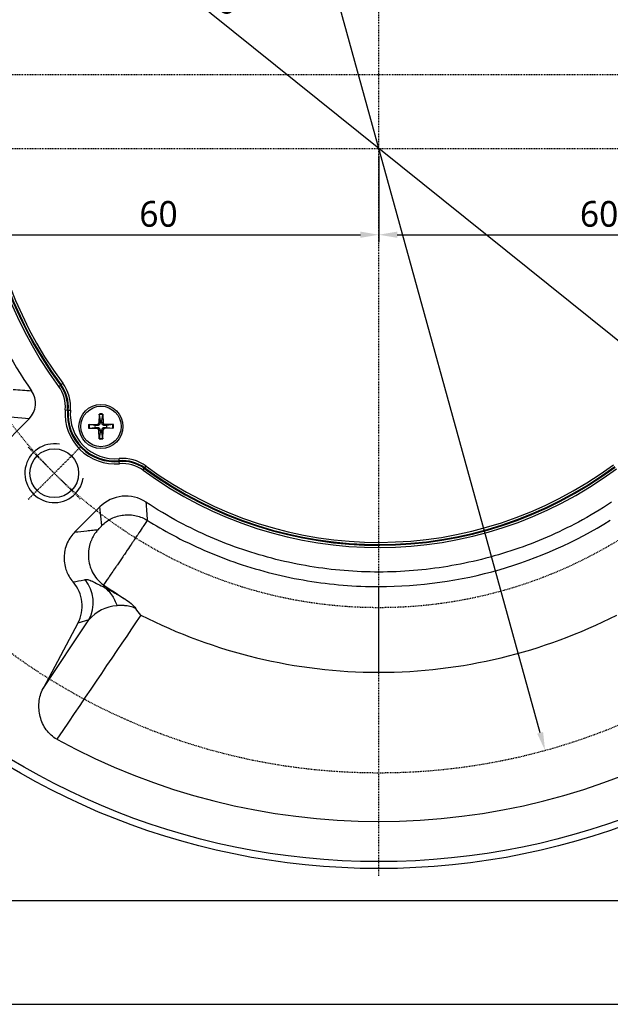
# Model space of a CAD drawing. Header units: millimetres. Extents: x 0 to 4378, y 0 to 2376.
# Tile 141 of 212: x 3946 to 4026, y 0 to 134. Entities that reach past the tile are written whole.
import ezdxf
from ezdxf.enums import TextEntityAlignment as Align

# ---------------------------------------------------------------- set-up
doc = ezdxf.new("R2010")
doc.units = ezdxf.units.MM
doc.header["$LTSCALE"] = 0.2
doc.linetypes.add('CENTER2', pattern=[1.125, 0.75, -0.125, 0.125, -0.125])
for name, color, linetype in [('01_Object Line', 4, 'Continuous'), ('02_Center Line', 1, 'CENTER2'), ('05_Section Line', 3, 'Continuous')]:
    doc.layers.add(name, color=color, linetype=linetype)
doc.styles.add('Rainbow-4.0 Style', font='malgunsl.ttf')
doc.dimstyles.new('Rainbow-4.0 Style', dxfattribs={"dimtxt": 3.5, "dimasz": 2.5, "dimexe": 1, "dimexo": 1, "dimgap": 1, "dimtad": 1, "dimdsep": 46, "dimtxsty": 'Rainbow-4.0 Style', "dimcen": 0, "dimclrd": 251, "dimclre": 251, "dimclrt": 7, "dimazin": 3, "dimtp": 0.1, "dimtm": 0.1, "dimtfac": 0.61, "dimtmove": 0, "dimatfit": 3, "dimfxl": 1, "dimlwd": -1, "dimlwe": -1, "dimarcsym": 1})
doc.dimstyles.new('Rainbow-4.0 Style$3', dxfattribs={"dimtxt": 3.5, "dimasz": 2.5, "dimexe": 1, "dimexo": 1, "dimgap": 1, "dimtad": 1, "dimtoh": 1, "dimdsep": 46, "dimtxsty": 'Rainbow-4.0 Style', "dimcen": 0, "dimclrd": 251, "dimclre": 251, "dimclrt": 7, "dimazin": 3, "dimtp": 0.1, "dimtm": 0.1, "dimtfac": 0.61, "dimtmove": 0, "dimatfit": 3, "dimfxl": 1, "dimlwd": -1, "dimlwe": -1, "dimarcsym": 1})

# ---------------------------------------------------------------- blocks, each defined once
blk = doc.blocks.new('*D137')
at = {"color": 251, "linetype": 'ByBlock', "transparency": 16777216}
for p, q in [((3934.48, 120.47), (3934.48, 103.73)), ((3994.48, 115.47), (3994.48, 103.73)), ((3936.98, 104.73), (3991.98, 104.73))]:
    blk.add_line(p, q, dxfattribs=at)
at = {"color": 251, "transparency": 16777216}
for points in [[(3936.98, 105.15), (3936.98, 104.31), (3934.48, 104.73)], [(3991.98, 105.15), (3991.98, 104.31), (3994.48, 104.73)]]:
    blk.add_solid(points, dxfattribs=at)
at = {"layer": 'Defpoints', "color": 0, "transparency": 16777216}
for p in [(3934.48, 121.47), (3994.48, 116.47), (3994.48, 104.73)]:
    blk.add_point(p, dxfattribs=at)
at = {"color": 7, "transparency": 16777216, "insert": (3964.48, 107.54), "char_height": 3.5, "attachment_point": 5, "style": 'Rainbow-4.0 Style'}
blk.add_mtext('60', dxfattribs=at)
blk = doc.blocks.new('*D138')
at = {"color": 251, "linetype": 'ByBlock', "transparency": 16777216}
for p, q in [((4054.48, 120.66), (4054.48, 103.73)), ((3994.48, 115.47), (3994.48, 103.73)), ((3996.98, 104.73), (4051.98, 104.73))]:
    blk.add_line(p, q, dxfattribs=at)
at = {"color": 251, "transparency": 16777216}
for points in [[(3996.98, 105.15), (3996.98, 104.31), (3994.48, 104.73)], [(4051.98, 105.15), (4051.98, 104.31), (4054.48, 104.73)]]:
    blk.add_solid(points, dxfattribs=at)
at = {"layer": 'Defpoints', "color": 0, "transparency": 16777216}
for p in [(4054.48, 121.66), (3994.48, 116.47), (4054.48, 104.73)]:
    blk.add_point(p, dxfattribs=at)
at = {"color": 7, "transparency": 16777216, "insert": (4024.48, 107.54), "char_height": 3.5, "attachment_point": 5, "style": 'Rainbow-4.0 Style'}
blk.add_mtext('60', dxfattribs=at)
blk = doc.blocks.new('*D143')
at = {"color": 251, "linetype": 'ByBlock', "transparency": 16777216}
for p, q in [((4055.29, 177.28), (4088.93, 210.92)), ((4094.52, 116.47), (4128.06, 116.47))]:
    blk.add_line(p, q, dxfattribs=at)
blk.add_arc((3994.48, 116.47), 132.58, 1.0804, 43.9196, dxfattribs=at)
at = {"color": 251, "transparency": 16777216}
for points in [[(4089.68, 208.14), (4090.27, 208.73), (4088.23, 210.22)], [(4127.45, 118.97), (4126.62, 118.96), (4127.06, 116.47)]]:
    blk.add_solid(points, dxfattribs=at)
at = {"layer": 'Defpoints', "color": 0, "transparency": 16777216}
for p in [(4054.58, 176.57), (4122.54, 150.78), (3895.43, 116.47), (4093.52, 116.47), (3934.37, 56.36)]:
    blk.add_point(p, dxfattribs=at)
at = {"color": 7, "transparency": 16777216, "insert": (4119.53, 168.27), "char_height": 3.5, "attachment_point": 5, "rotation": 292.5, "style": 'Rainbow-4.0 Style'}
blk.add_mtext('45°', dxfattribs=at)
blk = doc.blocks.new('*D144')
at = {"color": 251, "linetype": 'ByBlock', "transparency": 16777216}
for p, q in [((4094.52, 116.47), (4128.06, 116.47)), ((4055.29, 55.66), (4088.93, 22.01))]:
    blk.add_line(p, q, dxfattribs=at)
blk.add_arc((3994.48, 116.47), 132.58, 316.0804, 358.9196, dxfattribs=at)
at = {"color": 251, "transparency": 16777216}
for points in [[(4126.62, 113.97), (4127.45, 113.96), (4127.06, 116.47)], [(4090.27, 24.21), (4089.68, 24.79), (4088.23, 22.72)]]:
    blk.add_solid(points, dxfattribs=at)
at = {"layer": 'Defpoints', "color": 0, "transparency": 16777216}
for p in [(3934.37, 176.57), (3895.43, 116.47), (4093.52, 116.47), (4054.58, 56.36), (4109.3, 50.18)]:
    blk.add_point(p, dxfattribs=at)
at = {"color": 7, "transparency": 16777216, "insert": (4114.4, 66.79), "char_height": 3.5, "attachment_point": 5, "rotation": 67.5, "style": 'Rainbow-4.0 Style'}
blk.add_mtext('45°', dxfattribs=at)
blk = doc.blocks.new('A$C5c51ae111123')
blk.add_lwpolyline([(0, 0), (594, 0), (594, 420), (0, 420)], close=True)
at = {"layer": '05_Section Line', "linetype": 'Continuous'}
blk.add_lwpolyline([(579.86, 14.14), (579.86, 405.9), (14.14, 405.9), (14.14, 14.14)], close=True, dxfattribs=at)
at = {"linetype": 'Continuous', "style": 'Rainbow-4.0 Style'}
for tag, p in [('PART_NAME', (525.41, 77.26)), ('DRAWING_NO', (515.51, 64.88)), ('REV', (567.48, 64.88)), ('제도', (542.73, 52.41)), ('DATE_1', (567.48, 52.41)), ('SCALE', (480.86, 48.79)), ('MATERIAL', (510.56, 48.79)), ('검도', (542.73, 42.51)), ('DATE_2', (567.48, 42.51)), ('승인', (542.73, 32.61)), ('DATE_3', (567.48, 32.61)), ('REFERENCE', (510.56, 28.99)), ('PAGE', (542.73, 22.81))]:
    blk.add_attdef(tag, text='', height=3.54, dxfattribs=at).set_placement(p, align=Align.MIDDLE_CENTER)
blk = doc.blocks.new('*D153')
at = {"color": 251, "linetype": 'ByBlock', "transparency": 16777216}
blk.add_line((4041.25, 78.89), (3947.7, 154.05), dxfattribs=at)
at = {"color": 251, "transparency": 16777216}
for points in [[(3947.96, 154.37), (3947.44, 153.72), (3945.75, 155.61)], [(4041.51, 79.21), (4040.99, 78.56), (4043.2, 77.32)]]:
    blk.add_solid(points, dxfattribs=at)
at = {"layer": 'Defpoints', "color": 0, "transparency": 16777216}
for p in [(3945.75, 155.61), (4043.2, 77.32)]:
    blk.add_point(p, dxfattribs=at)
at = {"color": 7, "transparency": 16777216, "insert": (3968.22, 141.18), "char_height": 3.5, "attachment_point": 5, "rotation": 321.22, "style": 'Rainbow-4.0 Style'}
blk.add_mtext('PCD 125', dxfattribs=at)
blk = doc.blocks.new('*D154')
at = {"color": 251, "linetype": 'ByBlock', "transparency": 16777216}
blk.add_line((4016.45, 36.95), (3972.5, 195.99), dxfattribs=at)
at = {"color": 251, "transparency": 16777216}
for points in [[(3972.9, 196.1), (3972.1, 195.88), (3971.83, 198.4)], [(4016.85, 37.06), (4016.05, 36.84), (4017.12, 34.54)]]:
    blk.add_solid(points, dxfattribs=at)
at = {"layer": 'Defpoints', "color": 0, "transparency": 16777216}
for p in [(3971.83, 198.4), (4017.12, 34.54)]:
    blk.add_point(p, dxfattribs=at)
at = {"color": 7, "transparency": 16777216, "insert": (3979.02, 182.97), "char_height": 3.5, "attachment_point": 5, "rotation": 285.4477, "style": 'Rainbow-4.0 Style'}
blk.add_mtext('PCD 170', dxfattribs=at)
blk = doc.blocks.new('A$C7e989c4f')
for p, q in [((-43.27, -32.13), (-43.03, -31.96)), ((-43.59, -32.37), (-43.35, -32.19)), ((-42.68, -35.56), (-42.39, -35.59)), ((-42.29, -35.6), (-41.99, -35.62)), ((-38.08, -36.14), (-38.11, -37.33)), ((-37.58, -36.14), (-37.55, -37.33)), ((-53.87, -43.06), (-47.61, -36.81)), ((-47.61, -36.81), (-50.17, -36.57)), ((-38.11, -37.33), (-37.95, -37.33)), ((-38.08, -36.23), (-37.96, -37.02)), ((-37.55, -37.33), (-37.71, -37.33)), ((-37.7, -37.02), (-37.58, -36.23)), ((-39.52, -37.58), (-38.33, -37.55)), ((-39.52, -38.08), (-38.33, -38.11)), ((-38.64, -37.7), (-39.43, -37.58)), ((-39.43, -38.08), (-38.64, -37.96)), ((-38.33, -37.55), (-38.33, -37.71)), ((-38.33, -38.11), (-38.33, -37.95)), ((-38.11, -38.33), (-37.95, -38.33)), ((-38.08, -39.52), (-38.11, -38.33)), ((-37.96, -38.64), (-38.08, -39.43)), ((-37.55, -38.33), (-37.71, -38.33)), ((-37.58, -39.43), (-37.7, -38.64)), ((-37.58, -39.52), (-37.55, -38.33)), ((-37.33, -37.55), (-37.33, -37.71)), ((-36.14, -37.58), (-37.33, -37.55)), ((-37.33, -38.11), (-37.33, -37.95)), ((-36.14, -38.08), (-37.33, -38.11)), ((-36.23, -37.58), (-37.02, -37.7)), ((-37.02, -37.96), (-36.23, -38.08)), ((-35.34, -42.5), (-35.37, -42.2)), ((-35.3, -42.9), (-35.33, -42.6)), ((-32.11, -43.79), (-31.93, -43.55)), ((-31.87, -43.47), (-31.69, -43.23)), ((-37.98, -48.78), (-41.38, -52.19)), ((-37.7, -51.31), (-37.98, -48.78)), ((-37.24, -59.58), (-37.55, -59.62)), ((0, -71.28), (0, -59.62)), ((-45.71, -73.49), (-39.47, -64.15)), ((-39.47, -64.14), (-40.99, -64.61)), ((-40.99, -64.61), (-45.71, -73.49)), ((-40.17, -65.19), (-40.17, -65.19)), ((-41.29, -66.86), (-41.29, -66.86)), ((-35.39, -67.91), (-35.39, -67.91)), ((-36.58, -69.67), (-36.58, -69.67)), ((-43.02, -79.19), (-43.02, -79.19))]:
    blk.add_line(p, q)
for centre, radius in [((0, 0), 98), ((0, 0), 97.05), ((-37.83, -37.83), 3), ((-37.83, -37.83), 2.75), ((-44.19, -44.19), 3.32)]:
    blk.add_circle(centre, radius)
for centre, radius, start, end in [((0, 0), 54.3, 143.7531, 216.5967), ((0, 0), 54, 143.7531, 216.5967), ((0, 0), 53.9, 143.7531, 216.5967), ((0, 0), 53.6, 143.7531, 216.5967), ((0, 0), 57.64, 185.1617, 214.896), ((-47.37, -35.17), 5.1, 355.2458, 36.5967), ((-47.37, -35.17), 5.4, 355.2458, 36.5967), ((-47.37, -35.17), 4.7, 355.2458, 36.5967), ((-47.37, -35.17), 5, 355.2458, 36.5967), ((-35.91, -36.13), 6.8, 175.2459, 275.1039), ((-35.91, -36.13), 6.5, 175.2459, 275.1039), ((-35.91, -36.13), 6.4, 175.2459, 275.1039), ((-35.91, -36.13), 6.1, 175.2459, 275.1039), ((-37.83, -37.83), 1.71, 81.5815, 98.4185), ((-38.34, -37.32), 0.225, 271.612, 358.388), ((-37.83, -37.83), 1.62, 81.1921, 98.8079), ((-37.83, -37.83), 0.82, 80.8854, 99.1146), ((-37.32, -37.32), 0.225, 181.612, 268.388), ((-37.83, -37.83), 1.71, 171.5815, 188.4185), ((-37.83, -37.83), 1.62, 171.1921, 188.8079), ((-37.83, -37.83), 0.82, 170.8854, 189.1146), ((-38.34, -38.34), 0.225, 1.612, 88.388), ((-37.83, -37.83), 0.82, 260.8854, 279.1146), ((-37.32, -38.34), 0.225, 91.612, 178.388), ((-37.83, -37.83), 0.82, 350.8854, 9.1146), ((-37.83, -37.83), 1.62, 351.1921, 8.8079), ((-37.83, -37.83), 1.71, 351.5815, 8.4185), ((-37.83, -37.83), 1.62, 261.1921, 278.8079), ((-37.83, -37.83), 1.71, 261.5815, 278.4185), ((-34.88, -47.58), 5.4, 53.7531, 95.104), ((-34.88, -47.58), 5.1, 53.7531, 95.104), ((-34.88, -47.58), 5, 53.7531, 95.104), ((-34.88, -47.58), 4.7, 53.7531, 95.104), ((0, 0), 54.3, 233.7531, 306.5967), ((0, 0), 54, 233.7531, 306.5967), ((0, 0), 53.9, 233.7531, 306.5967), ((0, 0), 53.6, 233.7531, 306.5967), ((-37.11, -50.29), 1.97, 10.1002, 10.1013), ((0, -0.01), 59.61, 269.9981, 301.9282), ((-33, -57.16), 7.3, 145.1925, 145.2112), ((0, 0), 71, 235.7270006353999, 235.7270173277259), ((0, 0), 73.5, 238.8329, 238.8624), ((0, -0.01), 71.27, 242.9674, 270.0018), ((0, 0), 71.28, 270.0001, 297.0311), ((0, 0), 76.53, 238.3607, 238.3608), ((0, 0), 76.03, 238.3747009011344, 238.3747397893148), ((0, 0), 73.5, 242.7546, 242.7549), ((0, 0), 76.53, 242.4821, 242.4826), ((0, 0), 76.03, 242.526, 242.5264), ((0, 0), 91.58, 241.3972, 298.6028)]:
    blk.add_arc(centre, radius, start, end)
for centre, major_axis, ratio, start_param, end_param in [((-49.74, -34.69), (-2.99, 0.28), 0.998975, 2.4513, 3.844775), ((-34.44, -52.32), (0.54, -4.98), 0.998997, 2.452387, 3.818879), ((-43.88, -61.8), (-1.47, 4.78), 0.99878, 3.926503, 5.090458), ((-45.41, -62.27), (-4.79, -1.47), 0.99878, 2.355906, 3.557487)]:
    blk.add_ellipse(centre, major_axis=major_axis, ratio=ratio, start_param=start_param, end_param=end_param)
for points in [[(-49.79, -32.8), (-48.94, -32.86), (-48.11, -32.92), (-47.28, -32.98)], [(-31.7, -48.14), (-31.65, -48.96), (-31.59, -49.78), (-31.53, -50.6)], [(-37.24, -59.58), (-36.37, -60.14), (-35.47, -60.72), (-34.56, -61.31)], [(-35.66, -62.22), (-37.21, -62.41), (-38.47, -62.92), (-39.47, -64.14)], [(-32.4, -63.5), (-32.65, -63.23), (-32.88, -62.92), (-33.1, -62.59)], [(-32.4, -63.5), (-35.74, -68.44), (-39.56, -74.07), (-43.84, -80.4)]]:
    blk.add_open_spline(points, degree=3)
for points, knots in [([(-38.08, -36.23), (-38.08, -36.22), (-38.08, -36.22), (-38.08, -36.2), (-38.08, -36.19), (-38.08, -36.16), (-38.08, -36.15), (-38.08, -36.14)], [0.03461835, 0.03461835, 0.03461835, 0.03461835, 0.03765262, 0.03765262, 0.04141077, 0.04141077, 0.04522071, 0.04522071, 0.04522071, 0.04522071]), ([(-37.58, -36.14), (-37.58, -36.15), (-37.58, -36.16), (-37.58, -36.19), (-37.58, -36.2), (-37.58, -36.22), (-37.58, -36.22), (-37.58, -36.23)], [0.01516537, 0.01516537, 0.01516537, 0.01516537, 0.01897531, 0.01897531, 0.02273345, 0.02273345, 0.02576772, 0.02576772, 0.02576772, 0.02576772]), ([(-37.95, -37.33), (-37.95, -37.37), (-37.96, -37.41), (-37.98, -37.47), (-37.99, -37.5), (-38.02, -37.55), (-38.04, -37.58), (-38.08, -37.62), (-38.11, -37.64), (-38.16, -37.67), (-38.19, -37.68), (-38.25, -37.7), (-38.29, -37.71), (-38.33, -37.71)], [0.17143637, 0.17143637, 0.17143637, 0.17143637, 0.18383716, 0.18383716, 0.19255902, 0.19255902, 0.20128088, 0.20128088, 0.21000275, 0.21000275, 0.21872461, 0.21872461, 0.2311254, 0.2311254, 0.2311254, 0.2311254]), ([(-37.33, -37.71), (-37.37, -37.71), (-37.41, -37.7), (-37.47, -37.68), (-37.5, -37.67), (-37.55, -37.64), (-37.58, -37.62), (-37.62, -37.58), (-37.64, -37.55), (-37.67, -37.5), (-37.68, -37.47), (-37.7, -37.41), (-37.71, -37.37), (-37.71, -37.33)], [0.17143637, 0.17143637, 0.17143637, 0.17143637, 0.18383716, 0.18383716, 0.19255902, 0.19255902, 0.20128088, 0.20128088, 0.21000275, 0.21000275, 0.21872461, 0.21872461, 0.2311254, 0.2311254, 0.2311254, 0.2311254]), ([(-39.52, -37.58), (-39.51, -37.58), (-39.5, -37.58), (-39.47, -37.58), (-39.46, -37.58), (-39.44, -37.58), (-39.44, -37.58), (-39.43, -37.58)], [0.01516537, 0.01516537, 0.01516537, 0.01516537, 0.01897531, 0.01897531, 0.02273345, 0.02273345, 0.02576772, 0.02576772, 0.02576772, 0.02576772]), ([(-39.43, -38.08), (-39.44, -38.08), (-39.44, -38.08), (-39.46, -38.08), (-39.47, -38.08), (-39.5, -38.08), (-39.51, -38.08), (-39.52, -38.08)], [0.03461835, 0.03461835, 0.03461835, 0.03461835, 0.03765262, 0.03765262, 0.04141077, 0.04141077, 0.04522071, 0.04522071, 0.04522071, 0.04522071]), ([(-38.33, -37.95), (-38.29, -37.95), (-38.25, -37.96), (-38.19, -37.98), (-38.16, -37.99), (-38.11, -38.02), (-38.08, -38.04), (-38.04, -38.08), (-38.02, -38.11), (-37.99, -38.16), (-37.98, -38.19), (-37.96, -38.25), (-37.95, -38.29), (-37.95, -38.33)], [0.17143637, 0.17143637, 0.17143637, 0.17143637, 0.18383716, 0.18383716, 0.19255902, 0.19255902, 0.20128088, 0.20128088, 0.21000275, 0.21000275, 0.21872461, 0.21872461, 0.2311254, 0.2311254, 0.2311254, 0.2311254]), ([(-37.71, -38.33), (-37.71, -38.29), (-37.7, -38.25), (-37.68, -38.19), (-37.67, -38.16), (-37.64, -38.11), (-37.62, -38.08), (-37.58, -38.04), (-37.55, -38.02), (-37.5, -37.99), (-37.47, -37.98), (-37.41, -37.96), (-37.37, -37.95), (-37.33, -37.95)], [0.17143637, 0.17143637, 0.17143637, 0.17143637, 0.18383716, 0.18383716, 0.19255902, 0.19255902, 0.20128088, 0.20128088, 0.21000275, 0.21000275, 0.21872461, 0.21872461, 0.2311254, 0.2311254, 0.2311254, 0.2311254]), ([(-36.23, -37.58), (-36.22, -37.58), (-36.22, -37.58), (-36.2, -37.58), (-36.19, -37.58), (-36.16, -37.58), (-36.15, -37.58), (-36.14, -37.58)], [0.03461835, 0.03461835, 0.03461835, 0.03461835, 0.03765262, 0.03765262, 0.04141077, 0.04141077, 0.04522071, 0.04522071, 0.04522071, 0.04522071]), ([(-36.14, -38.08), (-36.15, -38.08), (-36.16, -38.08), (-36.19, -38.08), (-36.2, -38.08), (-36.22, -38.08), (-36.22, -38.08), (-36.23, -38.08)], [0.01516537, 0.01516537, 0.01516537, 0.01516537, 0.01897531, 0.01897531, 0.02273345, 0.02273345, 0.02576772, 0.02576772, 0.02576772, 0.02576772]), ([(-38.08, -39.52), (-38.08, -39.51), (-38.08, -39.5), (-38.08, -39.47), (-38.08, -39.46), (-38.08, -39.44), (-38.08, -39.44), (-38.08, -39.43)], [0.01516537, 0.01516537, 0.01516537, 0.01516537, 0.01897531, 0.01897531, 0.02273345, 0.02273345, 0.02576772, 0.02576772, 0.02576772, 0.02576772]), ([(-37.58, -39.43), (-37.58, -39.44), (-37.58, -39.44), (-37.58, -39.46), (-37.58, -39.47), (-37.58, -39.5), (-37.58, -39.51), (-37.58, -39.52)], [0.03461835, 0.03461835, 0.03461835, 0.03461835, 0.03765262, 0.03765262, 0.04141077, 0.04141077, 0.04522071, 0.04522071, 0.04522071, 0.04522071]), ([(31.7, -48.14), (30.23, -49.11), (26.02, -51.62), (18.61, -54.83), (9.43, -57.12), (0, -57.9), (-9.43, -57.12), (-18.61, -54.83), (-26.02, -51.62), (-30.23, -49.11), (-31.7, -48.14)], [0, 0, 0, 0, 0.078407, 0.218934, 0.359461, 0.499988, 0.640515, 0.781042, 0.921569, 1, 1, 1, 1]), ([(-37.7, -51.31), (-37.52, -51.12), (-37.31, -50.95), (-37.1, -50.79), (-36.87, -50.63), (-36.64, -50.49), (-36.39, -50.36), (-36.13, -50.24), (-35.86, -50.13), (-35.59, -50.05), (-35.31, -49.97), (-35.03, -49.91), (-34.74, -49.88), (-34.45, -49.85), (-34.16, -49.84), (-33.87, -49.86), (-33.59, -49.87), (-33.3, -49.91), (-33.03, -49.98), (-32.76, -50.04), (-32.49, -50.13), (-32.24, -50.24), (-31.99, -50.34), (-31.75, -50.46), (-31.53, -50.6)], [0, 0, 0, 0, 0.118727, 0.118727, 0.118727, 0.242627, 0.242627, 0.242627, 0.370346, 0.370346, 0.370346, 0.5, 0.5, 0.5, 0.629658, 0.629658, 0.629658, 0.757377, 0.757377, 0.757377, 0.881277, 0.881277, 0.881277, 1, 1, 1, 1]), ([(-31.53, -50.6), (-31.54, -50.62), (-31.6, -50.71), (-31.72, -50.9), (-31.81, -51.04), (-31.94, -51.24), (-32.11, -51.49), (-32.14, -51.54), (-32.17, -51.58), (-32.2, -51.63), (-32.38, -51.89), (-32.59, -52.21), (-32.83, -52.57), (-32.86, -52.63), (-32.9, -52.68), (-32.93, -52.73), (-33.05, -52.9), (-33.17, -53.08), (-33.29, -53.26), (-33.37, -53.38), (-33.46, -53.51), (-33.55, -53.64), (-33.59, -53.7), (-33.63, -53.77), (-33.68, -53.83), (-33.7, -53.87), (-33.72, -53.9), (-33.74, -53.93), (-33.77, -53.97), (-33.81, -54.02), (-33.81, -54.03), (-33.82, -54.05), (-33.83, -54.06), (-33.84, -54.08), (-33.95, -54.24), (-34.15, -54.53), (-34.46, -54.98), (-34.57, -55.15), (-34.7, -55.34), (-34.85, -55.55), (-34.91, -55.65), (-34.98, -55.75), (-35.05, -55.85), (-35.16, -56.02), (-35.28, -56.19), (-35.41, -56.38), (-35.47, -56.47), (-35.54, -56.57), (-35.6, -56.66), (-35.67, -56.76), (-35.76, -56.89), (-35.81, -56.96), (-35.82, -56.98), (-35.84, -57), (-35.85, -57.03), (-36.21, -57.54), (-36.52, -57.99), (-36.78, -58.37), (-37.08, -58.8), (-37.31, -59.14), (-37.5, -59.4)], [0.0000119, 0.0000119, 0.0000119, 0.0000119, 0.1393839, 0.1393839, 0.1393839, 0.25, 0.25, 0.25, 0.2686994, 0.2686994, 0.2686994, 0.375, 0.375, 0.375, 0.3898097, 0.3898097, 0.3898097, 0.4375, 0.4375, 0.4375, 0.46875, 0.46875, 0.46875, 0.484375, 0.484375, 0.484375, 0.4921875, 0.4921875, 0.4921875, 0.5, 0.5, 0.5, 0.5116496, 0.5116496, 0.5116496, 0.625, 0.625, 0.625, 0.6682907, 0.6682907, 0.6682907, 0.6875, 0.6875, 0.6875, 0.71875, 0.71875, 0.71875, 0.734375, 0.734375, 0.734375, 0.75, 0.75, 0.75, 0.7548814, 0.7548814, 0.7548814, 0.8686266, 0.8686266, 0.8686266, 1, 1, 1, 1]), ([(-31.53, -50.6), (-30.41, -51.3), (-26.45, -53.59), (-19.25, -56.71), (-9.75, -59.09), (-3.25, -59.62), (0, -59.62)], [0.0000075, 0.0000075, 0.0000075, 0.0000075, 0.1189808, 0.4126646, 0.7063484, 1, 1, 1, 1]), ([(-41.38, -52.19), (-41.78, -52.59), (-42.15, -53.09), (-42.73, -54.39), (-42.83, -55.05), (-42.88, -56.39), (-42.69, -57.04), (-42.35, -57.97), (-42.06, -58.5), (-41.63, -58.99)], [0.000001, 0.000001, 0.000001, 0.000001, 0.169453, 0.169453, 0.374619, 0.374619, 0.729106, 0.729106, 1.152073, 1.152073, 1.152073, 1.152073]), ([(-41.38, -52.19), (-40.85, -52.14), (-40.02, -52.05), (-38.96, -51.94), (-38.44, -51.89), (-38.21, -51.86)], [0.0253777, 0.0253777, 0.0253777, 0.0253777, 0.5219598, 0.7869311, 1, 1, 1, 1]), ([(-38.21, -51.86), (-38.29, -51.94), (-38.38, -52.05), (-38.5, -52.2), (-38.56, -52.28), (-38.62, -52.36), (-38.69, -52.46), (-38.75, -52.56), (-38.83, -52.69), (-38.89, -52.79), (-39, -52.98), (-39.11, -53.21), (-39.22, -53.49), (-39.24, -53.53), (-39.25, -53.57), (-39.26, -53.61), (-39.36, -53.87), (-39.44, -54.2), (-39.49, -54.49), (-39.55, -54.9), (-39.58, -55.38), (-39.52, -55.91), (-39.48, -56.25), (-39.4, -56.61), (-39.28, -56.97), (-39.26, -57), (-39.25, -57.03), (-39.24, -57.07), (-39.11, -57.42), (-38.94, -57.77), (-38.72, -58.1), (-38.52, -58.41), (-38.29, -58.69), (-38.03, -58.95), (-37.86, -59.11), (-37.68, -59.26), (-37.5, -59.4)], [0, 0, 0, 0, 0.125, 0.125, 0.125, 0.1875, 0.1875, 0.1875, 0.25, 0.25, 0.25, 0.375, 0.375, 0.375, 0.3915371, 0.3915371, 0.3915371, 0.5, 0.5, 0.5, 0.65191, 0.65191, 0.65191, 0.75, 0.75, 0.75, 0.7590759, 0.7590759, 0.7590759, 0.8551688, 0.8551688, 0.8551688, 0.9435134, 0.9435134, 0.9435134, 0.99999, 0.99999, 0.99999, 0.99999]), ([(-38.21, -51.86), (-38.2, -51.85), (-38.19, -51.84), (-38.18, -51.83), (-38.12, -51.77), (-38.05, -51.69), (-37.99, -51.63), (-37.93, -51.57), (-37.88, -51.51), (-37.84, -51.47), (-37.79, -51.42), (-37.76, -51.38), (-37.74, -51.36), (-37.72, -51.33), (-37.7, -51.31), (-37.7, -51.31)], [0, 0, 0, 0, 0.036797, 0.036797, 0.036797, 0.277597, 0.277597, 0.277597, 0.518398, 0.518398, 0.518398, 0.759199, 0.759199, 0.759199, 1, 1, 1, 1]), ([(-41.63, -58.99), (-41.13, -58.9), (-40.63, -58.81), (-40.13, -58.7), (-40.08, -58.69), (-40.03, -58.68), (-39.99, -58.67)], [0.0007765, 0.0007765, 0.0007765, 0.0007765, 0.9151845, 0.9151845, 0.9151845, 1, 1, 1, 1]), ([(-39.99, -58.67), (-39.88, -58.65), (-39.76, -58.65), (-39.55, -58.69), (-39.48, -58.71), (-39.37, -58.75), (-39.33, -58.77), (-39.27, -58.79), (-39.25, -58.8), (-39.21, -58.81), (-39.19, -58.82), (-38.75, -59.01), (-38.22, -59.32), (-37.55, -59.62)], [0.0000285, 0.0000285, 0.0000285, 0.0000285, 0.25, 0.25, 0.375, 0.375, 0.4375, 0.4375, 0.46875, 0.46875, 0.5, 0.5, 1, 1, 1, 1]), ([(-37.55, -59.62), (-37.45, -59.67), (-37.35, -59.72), (-37.26, -59.77), (-37.16, -59.82), (-37.08, -59.87), (-36.97, -59.93), (-36.91, -59.96), (-36.86, -59.98), (-36.81, -60.01), (-36.75, -60.05), (-36.69, -60.08), (-36.63, -60.11), (-36.52, -60.17), (-36.42, -60.23), (-36.29, -60.3), (-36.17, -60.37), (-36.05, -60.44), (-35.93, -60.51), (-35.92, -60.51), (-35.91, -60.52), (-35.9, -60.52), (-35.77, -60.6), (-35.66, -60.67), (-35.51, -60.75), (-35.48, -60.77), (-35.44, -60.79), (-35.41, -60.81), (-35.23, -60.91), (-35.03, -61.03), (-34.83, -61.15), (-34.74, -61.2), (-34.65, -61.26), (-34.56, -61.31)], [0, 0, 0, 0, 0.125, 0.125, 0.125, 0.25, 0.25, 0.25, 0.3088546, 0.3088546, 0.3088546, 0.375, 0.375, 0.375, 0.5, 0.5, 0.5, 0.6172449, 0.6172449, 0.6172449, 0.625, 0.625, 0.625, 0.75, 0.75, 0.75, 0.7768104, 0.7768104, 0.7768104, 0.9302944, 0.9302944, 0.9302944, 0.9997639, 0.9997639, 0.9997639, 0.9997639]), ([(-37.55, -59.62), (-37.11, -59.91), (-36.71, -60.29), (-36.39, -60.74), (-36.08, -61.18), (-35.85, -61.69), (-35.66, -62.2)], [0, 0, 0, 0, 0.5000156, 0.5000156, 0.5000156, 0.9943465, 0.9943465, 0.9943465, 0.9943465]), ([(-37.5, -59.4), (-37.46, -59.43), (-37.41, -59.46), (-37.33, -59.52), (-37.28, -59.55), (-37.24, -59.58)], [-0.03208084, -0.03208084, -0.03208084, -0.03208084, -0.01610652, -0.01610652, -0.00013544, -0.00013544, -0.00013544, -0.00013544]), ([(-34.56, -61.31), (-34.27, -61.5), (-33.99, -61.71), (-33.6, -62.04), (-33.46, -62.16), (-33.26, -62.38), (-33.18, -62.47), (-33.12, -62.55)], [-0.1754155, -0.1754155, -0.1754155, -0.1754155, -0.0910404, -0.0910404, -0.0442092, -0.0442092, -0.0074991, -0.0074991, -0.0074991, -0.0074991]), ([(-33.1, -62.59), (-33.23, -62.53), (-33.36, -62.48), (-33.5, -62.43), (-33.62, -62.39), (-33.75, -62.35), (-33.89, -62.32), (-34, -62.3), (-34.12, -62.27), (-34.24, -62.26), (-34.35, -62.24), (-34.46, -62.23), (-34.57, -62.22), (-34.65, -62.21), (-34.72, -62.21), (-34.8, -62.2), (-34.92, -62.2), (-35.04, -62.2), (-35.17, -62.2), (-35.35, -62.2), (-35.52, -62.21), (-35.66, -62.22)], [0.0005528, 0.0005528, 0.0005528, 0.0005528, 0.1752981, 0.1752981, 0.1752981, 0.3335854, 0.3335854, 0.3335854, 0.4725832, 0.4725832, 0.4725832, 0.5968647, 0.5968647, 0.5968647, 0.679404, 0.679404, 0.679404, 0.8135635, 0.8135635, 0.8135635, 1, 1, 1, 1]), ([(-43.84, -80.4), (-44.13, -80.25), (-44.39, -80.06), (-44.87, -79.62), (-45.09, -79.37), (-45.66, -78.57), (-45.94, -77.96), (-46.27, -76.68), (-46.32, -76.02), (-46.2, -74.72), (-46.02, -74.07), (-45.71, -73.49)], [0.0000132, 0.0000132, 0.0000132, 0.0000132, 0.0975688, 0.0975688, 0.1951565, 0.1951565, 0.3935583, 0.3935583, 0.588762, 0.588762, 0.7867487, 0.7867487, 0.7867487, 0.7867487])]:
    blk.add_open_spline(points, degree=3, knots=knots)
for points, weights in [([(-37.96, -37.02), (-37.96, -37.21), (-37.95, -37.33)], [1, 1.25721835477, 1.49274833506]), ([(-37.71, -37.33), (-37.7, -37.21), (-37.7, -37.02)], [1.49274833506, 1.25721835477, 1]), ([(-38.33, -37.71), (-38.45, -37.7), (-38.64, -37.7)], [1.49274833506, 1.25721835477, 1]), ([(-38.64, -37.96), (-38.45, -37.96), (-38.33, -37.95)], [1, 1.25721835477, 1.49274833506]), ([(-37.95, -38.33), (-37.96, -38.45), (-37.96, -38.64)], [1.49274833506, 1.25721835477, 1]), ([(-37.7, -38.64), (-37.7, -38.45), (-37.71, -38.33)], [1, 1.25721835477, 1.49274833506]), ([(-37.02, -37.7), (-37.21, -37.7), (-37.33, -37.71)], [1, 1.25721835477, 1.49274833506]), ([(-37.33, -37.95), (-37.21, -37.96), (-37.02, -37.96)], [1.49274833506, 1.25721835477, 1])]:
    blk.add_rational_spline(points, weights, degree=2)
at = {"layer": '01_Object Line'}
blk.add_arc((-44.19, -44.19), 4, 80, 350, dxfattribs=at)
at = {"layer": '02_Center Line'}
for p, q in [((0, -99), (0, 99)), ((60, 10), (-60, 10)), ((-99, 0), (99, 0)), ((-47.73, -47.73), (-40.66, -40.66)), ((-40.66, -47.73), (-47.73, -40.66))]:
    blk.add_line(p, q, dxfattribs=at)
for radius in [85, 62.5]:
    blk.add_circle((0, 0), radius, dxfattribs=at)

msp = doc.modelspace()

# ---------------------------------------------------------------- block references
for name, p in [('A$C5c51ae111123', (3784, 0)), ('A$C7e989c4f', (3994.475, 116.468))]:
    msp.add_blockref(name, p)

# ---------------------------------------------------------------- dimensions: what is measured, and where the dimension line sits
dim = msp.add_angular_dim_2l(base=(4122.54, 150.782), line1=((4093.524, 116.468), (3895.427, 116.468)), line2=((3934.371, 56.363), (4054.579, 176.572)), dimstyle='Rainbow-4.0 Style')
dim.commit()
dim.dimension.update_dxf_attribs({"geometry": '*D143', "text_midpoint": (4119.534, 168.269)})
for p1, p2, picture, middle in [((4017.116, 34.538), (3971.835, 198.397), '*D154', (3976.306, 182.216)), ((4043.197, 77.322), (3945.753, 155.613), '*D153', (3966.453, 138.982))]:
    dim = msp.add_diameter_dim_2p(p1=p1, p2=p2, dimstyle='Rainbow-4.0 Style$3', override={"dimpost": 'PCD <>', "dimatfit": 2})
    dim.commit()
    dim.dimension.update_dxf_attribs({"geometry": picture, "text_midpoint": middle, "dimtype": 163})
dim = msp.add_angular_dim_2l(base=(4109.295, 50.176), line1=((3934.371, 176.572), (4054.579, 56.363)), line2=((4093.524, 116.468), (3895.427, 116.468)), dimstyle='Rainbow-4.0 Style')
dim.commit()
dim.dimension.update_dxf_attribs({"geometry": '*D144', "text_midpoint": (4116.966, 65.73), "dimtype": 162})
for base, p1, p2, picture, middle in [((3994.475, 104.731), (3934.476, 121.469), (3994.475, 116.468), '*D137', (3964.476, 107.542)), ((4054.475, 104.731), (3994.475, 116.468), (4054.475, 121.66), '*D138', (4024.475, 107.542))]:
    dim = msp.add_linear_dim(base=base, p1=p1, p2=p2, dimstyle='Rainbow-4.0 Style')
    dim.commit()
    dim.dimension.update_dxf_attribs({"geometry": picture, "text_midpoint": middle})

doc.saveas('drawing.dxf')
